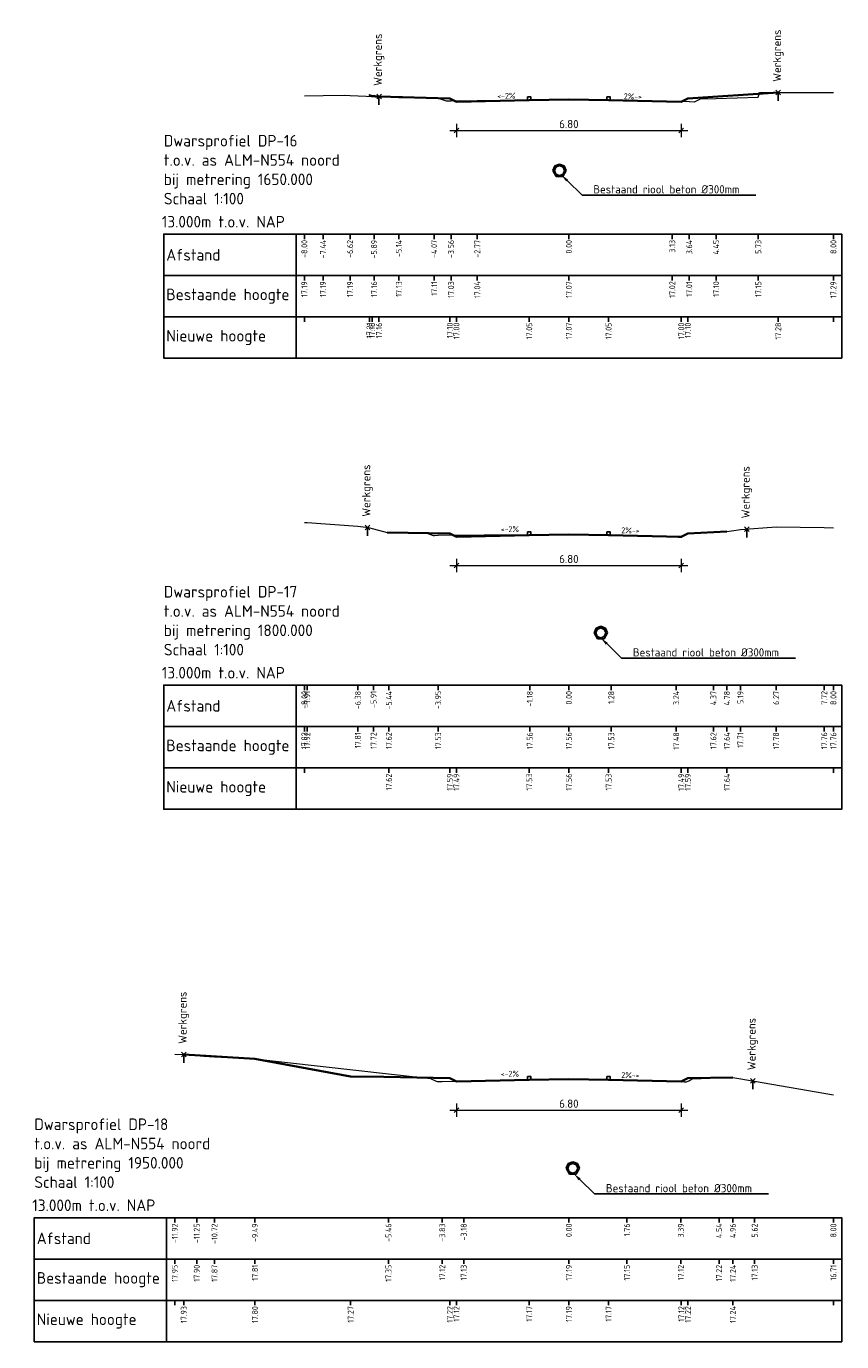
# Model space of a CAD drawing. Header units: metres. Extents: x 203119 to 207535, y 389329 to 393001.
# Tile 9 of 11: x 207451 to 207476, y 392197 to 392236. Entities that reach past the tile are written whole.
import ezdxf
from ezdxf import colors
from ezdxf.entities.mleader import LeaderData, LeaderLine
from ezdxf.math import Vec2, Vec3

# ---------------------------------------------------------------- set-up
doc = ezdxf.new("R2010")
doc.units = ezdxf.units.M
doc.layers.add('B-riool', color=253, linetype='Continuous')
for name, color, linetype, lineweight in [('B-WE-GW-MAAIVELD-GD', 93, 'Continuous', 18), ('N-WE-GW-MAAIVELD-GD', 90, 'Continuous', 35), ('N-WE-VW-MARKERING-SD', 7, 'Continuous', 25), ('X-XX-AL-DETAIL1-S', 7, 'Continuous', 18), ('X-XX-AL-DETAIL2-G', 7, 'Continuous', 25), ('X-XX-AL-M', 7, 'Continuous', 18), ('X-XX-AL-PROFIELBALK-G', 7, 'Continuous', 25), ('X-XX-AL-T18', 7, 'Continuous', 18), ('X-XX-AL-T25', 7, 'Continuous', 25), ('X-XX-AL-T35', 7, 'Continuous', 35)]:
    doc.layers.add(name, color=color, linetype=linetype, lineweight=lineweight)
doc.styles.add('NLCS-ISO', font='NLCS-ISO.ttf')
doc.styles.add('NLCS-ISO-M100-T18', font='NLCS-ISO.ttf', dxfattribs={"height": 0.18})
doc.styles.add('NLCS-ISO-M100-T25', font='NLCS-ISO.ttf', dxfattribs={"height": 0.25})
doc.dimstyles.new('NLCS-M100-T25-SCHRAP_L2_H2', dxfattribs={"dimscale": 0.1, "dimtxt": 2.5, "dimasz": 1.4, "dimexe": 2, "dimexo": 2, "dimgap": 0.7, "dimtad": 1, "dimzin": 0, "dimdsep": 46, "dimtxsty": 'NLCS-ISO-M100-T25', "dimblk": 'OBLIQUE', "dimcen": 0, "dimdle": 2, "dimclrd": 256, "dimclre": 256, "dimclrt": 256, "dimazin": 0, "dimtfac": 1, "dimtdec": 3, "dimtofl": 0, "dimtmove": 0, "dimatfit": 3, "dimldrblk": 'OBLIQUE', "dimfxl": 2, "dimfxlon": 1, "dimtfillclr": 256, "dimtolj": 1, "dimtzin": 0, "dimlwd": -1, "dimlwe": -1, "dimarcsym": 0})

# ---------------------------------------------------------------- blocks, each defined once
blk = doc.blocks.new('SVW-MARKERING_010-SO')
blk.add_lwpolyline([(-0.05, 0), (-0.05, 0.1), (0.05, 0.1), (0.05, 0)], close=True)
blk = doc.blocks.new('_Oblique')
at = {"color": 0, "linetype": 'ByBlock', "lineweight": -2}
blk.add_line((-0.5, -0.5), (0.5, 0.5), dxfattribs=at)
blk = doc.blocks.new('*D112')
at = {"layer": 'Defpoints', "color": 0, "transparency": 16777216}
for p in [(207464.059, 392234.158), (207470.859, 392234.158), (207470.859, 392233.288)]:
    blk.add_point(p, dxfattribs=at)
at = {"layer": 'X-XX-AL-M', "transparency": 16777216}
for p, q in [((207463.859, 392233.288), (207471.059, 392233.288)), ((207464.059, 392233.488), (207464.059, 392233.088)), ((207470.859, 392233.488), (207470.859, 392233.088))]:
    blk.add_line(p, q, dxfattribs=at)
at = {"layer": 'X-XX-AL-M', "transparency": 16777216, "xscale": 0.14, "yscale": 0.14, "zscale": 0.14, "rotation": 180}
blk.add_blockref('_Oblique', (207464.059, 392233.288), dxfattribs=at)
at = {"layer": 'X-XX-AL-M', "transparency": 16777216, "xscale": 0.14, "yscale": 0.14, "zscale": 0.14}
blk.add_blockref('_Oblique', (207470.859, 392233.288), dxfattribs=at)
at = {"layer": 'X-XX-AL-M', "transparency": 16777216, "insert": (207467.459, 392233.483), "char_height": 0.25, "attachment_point": 5, "style": 'NLCS-ISO-M100-T25'}
blk.add_mtext('\\A1;6.80', dxfattribs=at)
blk = doc.blocks.new('*D113')
at = {"layer": 'Defpoints', "color": 0, "transparency": 16777216}
for p in [(207464.059, 392221.007), (207470.859, 392221.007), (207470.859, 392220.137)]:
    blk.add_point(p, dxfattribs=at)
at = {"layer": 'X-XX-AL-M', "transparency": 16777216}
for p, q in [((207463.859, 392220.137), (207471.059, 392220.137)), ((207464.059, 392220.337), (207464.059, 392219.937)), ((207470.859, 392220.337), (207470.859, 392219.937))]:
    blk.add_line(p, q, dxfattribs=at)
at = {"layer": 'X-XX-AL-M', "transparency": 16777216, "xscale": 0.14, "yscale": 0.14, "zscale": 0.14, "rotation": 180}
blk.add_blockref('_Oblique', (207464.059, 392220.137), dxfattribs=at)
at = {"layer": 'X-XX-AL-M', "transparency": 16777216, "xscale": 0.14, "yscale": 0.14, "zscale": 0.14}
blk.add_blockref('_Oblique', (207470.859, 392220.137), dxfattribs=at)
at = {"layer": 'X-XX-AL-M', "transparency": 16777216, "insert": (207467.459, 392220.332), "char_height": 0.25, "attachment_point": 5, "style": 'NLCS-ISO-M100-T25'}
blk.add_mtext('\\A1;6.80', dxfattribs=at)
blk = doc.blocks.new('*D114')
at = {"layer": 'Defpoints', "color": 0, "transparency": 16777216}
for p in [(207464.059, 392204.536), (207470.859, 392204.536), (207470.859, 392203.667)]:
    blk.add_point(p, dxfattribs=at)
at = {"layer": 'X-XX-AL-M', "transparency": 16777216}
for p, q in [((207464.059, 392203.867), (207464.059, 392203.467)), ((207470.859, 392203.867), (207470.859, 392203.467)), ((207463.859, 392203.667), (207471.059, 392203.667))]:
    blk.add_line(p, q, dxfattribs=at)
at = {"layer": 'X-XX-AL-M', "transparency": 16777216, "xscale": 0.14, "yscale": 0.14, "zscale": 0.14, "rotation": 180}
blk.add_blockref('_Oblique', (207464.059, 392203.667), dxfattribs=at)
at = {"layer": 'X-XX-AL-M', "transparency": 16777216, "xscale": 0.14, "yscale": 0.14, "zscale": 0.14}
blk.add_blockref('_Oblique', (207470.859, 392203.667), dxfattribs=at)
at = {"layer": 'X-XX-AL-M', "transparency": 16777216, "insert": (207467.459, 392203.862), "char_height": 0.25, "attachment_point": 5, "style": 'NLCS-ISO-M100-T25'}
blk.add_mtext('\\A1;6.80', dxfattribs=at)

msp = doc.modelspace()

# ---------------------------------------------------------------- linework, layer by layer
at = {"layer": 'B-riool', "color": 253, "linetype": 'Continuous', "lineweight": -3}
for points in [[(207467.033, 392232.217), (207466.974, 392232.076)], [(207466.974, 392232.076), (207467.074, 392231.902)], [(207466.991, 392232.047), (207467.027, 392232.083)], [(207466.992, 392232.119), (207467.131, 392232.258)], [(207467.017, 392232.002), (207467.044, 392232.029)], [(207467.068, 392232.182), (207467.024, 392232.076)], [(207467.024, 392232.076), (207467.068, 392231.97)], [(207467.174, 392232.276), (207467.033, 392232.217)], [(207467.174, 392232.226), (207467.068, 392232.182)], [(207467.166, 392232.222), (207467.206, 392232.262)], [(207467.316, 392232.217), (207467.174, 392232.276)], [(207467.281, 392232.182), (207467.174, 392232.226)], [(207467.221, 392232.206), (207467.256, 392232.242)], [(207467.271, 392232.186), (207467.306, 392232.221)], [(207467.275, 392231.902), (207467.375, 392232.076)], [(207467.325, 392232.076), (207467.281, 392232.182)], [(207467.281, 392231.97), (207467.325, 392232.076)], [(207467.29, 392231.993), (207467.374, 392232.077)], [(207467.297, 392232.141), (207467.333, 392232.177)], [(207467.375, 392232.076), (207467.316, 392232.217)], [(207467.318, 392232.091), (207467.354, 392232.127)], [(207467.043, 392231.957), (207467.064, 392231.979)], [(207467.068, 392231.97), (207467.174, 392231.926)], [(207467.069, 392231.912), (207467.109, 392231.953)], [(207467.074, 392231.902), (207467.275, 392231.902)], [(207467.129, 392231.902), (207467.159, 392231.932)], [(207467.174, 392231.926), (207467.281, 392231.97)], [(207467.2, 392231.902), (207467.258, 392231.96)], [(207467.271, 392231.902), (207467.28, 392231.912)], [(207468.282, 392218.237), (207468.223, 392218.096)], [(207468.223, 392218.096), (207468.323, 392217.922)], [(207468.24, 392218.067), (207468.277, 392218.104)], [(207468.241, 392218.139), (207468.38, 392218.278)], [(207468.317, 392218.202), (207468.273, 392218.096)], [(207468.273, 392218.096), (207468.317, 392217.99)], [(207468.423, 392218.296), (207468.282, 392218.237)], [(207468.423, 392218.246), (207468.317, 392218.202)], [(207468.415, 392218.242), (207468.455, 392218.282)], [(207468.565, 392218.237), (207468.423, 392218.296)], [(207468.53, 392218.202), (207468.423, 392218.246)], [(207468.47, 392218.226), (207468.505, 392218.262)], [(207468.52, 392218.206), (207468.555, 392218.241)], [(207468.523, 392217.922), (207468.623, 392218.096)], [(207468.573, 392218.096), (207468.53, 392218.202)], [(207468.53, 392217.99), (207468.573, 392218.096)], [(207468.539, 392218.012), (207468.623, 392218.096)], [(207468.546, 392218.161), (207468.582, 392218.196)], [(207468.623, 392218.096), (207468.565, 392218.237)], [(207468.567, 392218.111), (207468.602, 392218.146)], [(207468.266, 392218.022), (207468.293, 392218.049)], [(207468.292, 392217.977), (207468.313, 392217.999)], [(207468.317, 392217.99), (207468.423, 392217.946)], [(207468.318, 392217.932), (207468.358, 392217.973)], [(207468.323, 392217.922), (207468.523, 392217.922)], [(207468.378, 392217.922), (207468.408, 392217.952)], [(207468.423, 392217.946), (207468.53, 392217.99)], [(207468.449, 392217.922), (207468.507, 392217.98)], [(207468.52, 392217.922), (207468.529, 392217.931)], [(207467.436, 392202.049), (207467.378, 392201.908)], [(207467.378, 392201.908), (207467.478, 392201.735)], [(207467.394, 392201.879), (207467.431, 392201.916)], [(207467.396, 392201.951), (207467.534, 392202.09)], [(207467.42, 392201.834), (207467.447, 392201.861)], [(207467.472, 392202.014), (207467.428, 392201.908)], [(207467.428, 392201.908), (207467.472, 392201.802)], [(207467.578, 392202.108), (207467.436, 392202.049)], [(207467.446, 392201.789), (207467.468, 392201.811)], [(207467.578, 392202.058), (207467.472, 392202.014)], [(207467.472, 392201.802), (207467.578, 392201.758)], [(207467.472, 392201.745), (207467.512, 392201.785)], [(207467.57, 392202.054), (207467.61, 392202.095)], [(207467.719, 392202.049), (207467.578, 392202.108)], [(207467.684, 392202.014), (207467.578, 392202.058)], [(207467.578, 392201.758), (207467.684, 392201.802)], [(207467.603, 392201.735), (207467.661, 392201.792)], [(207467.624, 392202.038), (207467.66, 392202.074)], [(207467.674, 392202.018), (207467.71, 392202.053)], [(207467.678, 392201.735), (207467.778, 392201.908)], [(207467.728, 392201.908), (207467.684, 392202.014)], [(207467.684, 392201.802), (207467.728, 392201.908)], [(207467.693, 392201.825), (207467.777, 392201.909)], [(207467.701, 392201.973), (207467.736, 392202.009)], [(207467.778, 392201.908), (207467.719, 392202.049)], [(207467.721, 392201.923), (207467.757, 392201.959)], [(207467.478, 392201.735), (207467.678, 392201.735)], [(207467.533, 392201.735), (207467.562, 392201.764)], [(207467.674, 392201.735), (207467.683, 392201.744)]]:
    msp.add_lwpolyline(points, dxfattribs=at)
at = {"layer": 'B-WE-GW-MAAIVELD-GD', "color": 93, "linetype": 'Continuous', "lineweight": 18}
for points in [[(207459.459, 392234.341), (207460.023, 392234.344), (207460.665, 392234.354), (207460.841, 392234.349), (207461.567, 392234.319), (207462.076, 392234.3), (207462.316, 392234.284), (207463.385, 392234.265), (207463.516, 392234.262), (207463.538, 392234.255), (207463.752, 392234.184), (207463.768, 392234.184), (207463.896, 392234.185), (207464.69, 392234.194), (207467.459, 392234.226), (207467.546, 392234.227), (207470.585, 392234.176), (207471.098, 392234.168), (207471.109, 392234.167), (207471.244, 392234.151), (207471.26, 392234.159), (207471.44, 392234.245), (207471.912, 392234.26), (207473.188, 392234.301), (207473.213, 392234.384), (207473.228, 392234.435), (207475.459, 392234.443)], [(207459.459, 392221.438), (207459.546, 392221.433), (207461.076, 392221.327), (207461.4, 392221.281), (207461.552, 392221.242), (207461.966, 392221.135), (207462.015, 392221.135), (207463.145, 392221.127), (207463.196, 392221.105), (207463.352, 392221.038), (207463.394, 392221.041), (207463.505, 392221.05), (207466.277, 392221.072), (207467.242, 392221.08), (207467.459, 392221.075), (207468.74, 392221.045), (207470.703, 392220.999), (207470.76, 392220.997), (207470.868, 392220.994), (207470.93, 392221.032), (207471.048, 392221.103), (207471.83, 392221.142), (207472.238, 392221.162), (207472.372, 392221.182), (207472.647, 392221.224), (207473.726, 392221.301), (207475.181, 392221.28), (207475.459, 392221.274)], [(207455.542, 392205.361), (207456.008, 392205.336), (207456.205, 392205.316), (207456.418, 392205.295), (207456.741, 392205.28), (207457.966, 392205.222), (207462.002, 392204.767), (207463.269, 392204.624), (207463.447, 392204.542), (207463.474, 392204.529), (207463.61, 392204.535), (207463.628, 392204.535), (207464.279, 392204.547), (207467.459, 392204.604), (207467.491, 392204.605), (207469.215, 392204.568), (207470.846, 392204.534), (207470.95, 392204.526), (207471.018, 392204.52), (207471.084, 392204.554), (207471.192, 392204.61), (207472, 392204.639), (207472.419, 392204.654), (207473.077, 392204.541), (207475.459, 392204.125)]]:
    msp.add_lwpolyline(points, dxfattribs=at)
at = {"layer": 'N-WE-GW-MAAIVELD-GD', "linetype": 'Continuous', "lineweight": 35}
for points in [[(207461.428, 392234.363), (207461.43, 392234.362), (207461.431, 392234.361), (207461.434, 392234.359), (207461.434, 392234.359), (207461.434, 392234.359), (207461.435, 392234.358), (207461.44, 392234.355), (207461.454, 392234.347), (207461.46, 392234.345), (207461.468, 392234.341), (207461.47, 392234.341), (207461.471, 392234.34), (207461.475, 392234.339), (207461.497, 392234.332), (207461.497, 392234.332), (207461.497, 392234.332), (207461.505, 392234.332), (207461.533, 392234.329), (207461.534, 392234.329), (207461.547, 392234.328), (207461.581, 392234.325), (207461.584, 392234.325), (207461.586, 392234.325), (207461.611, 392234.322), (207461.637, 392234.32), (207461.664, 392234.318), (207461.666, 392234.318), (207461.716, 392234.314), (207463.859, 392234.258), (207464.059, 392234.158), (207466.259, 392234.202), (207467.459, 392234.226), (207468.659, 392234.202), (207470.859, 392234.158), (207471.059, 392234.258), (207473.789, 392234.437)], [(207461.966, 392221.135), (207463.859, 392221.107), (207464.059, 392221.007), (207466.259, 392221.051), (207467.459, 392221.075), (207468.659, 392221.051), (207470.859, 392221.007), (207471.059, 392221.107), (207472.238, 392221.162)], [(207455.812, 392205.347), (207457.966, 392205.222), (207460.859, 392204.686), (207461.859, 392204.676), (207463.859, 392204.636), (207464.059, 392204.536), (207466.259, 392204.58), (207467.459, 392204.604), (207468.659, 392204.58), (207470.859, 392204.536), (207471.059, 392204.636), (207472.419, 392204.654)]]:
    msp.add_lwpolyline(points, dxfattribs=at)
at = {"layer": 'X-XX-AL-DETAIL1-S', "color": 7, "linetype": 'Continuous', "lineweight": 18}
for p, q in [((207473.718, 392234.366), (207473.859, 392234.508)), ((207473.718, 392234.508), (207473.859, 392234.366)), ((207461.646, 392234.243), (207461.787, 392234.384)), ((207461.646, 392234.384), (207461.787, 392234.243)), ((207461.295, 392221.215), (207461.436, 392221.356)), ((207461.295, 392221.356), (207461.436, 392221.215)), ((207472.767, 392221.167), (207472.909, 392221.308)), ((207472.767, 392221.308), (207472.909, 392221.167)), ((207455.741, 392205.276), (207455.882, 392205.417)), ((207455.741, 392205.417), (207455.882, 392205.276)), ((207472.948, 392204.48), (207473.09, 392204.622)), ((207472.948, 392204.622), (207473.09, 392204.48))]:
    msp.add_line(p, q, dxfattribs=at)
at = {"layer": 'X-XX-AL-DETAIL2-G', "color": 7, "linetype": 'Continuous', "lineweight": 25}
for p, q in [((207459.459, 392227.655), (207459.459, 392227.505)), ((207461.428, 392227.655), (207461.428, 392227.505)), ((207461.505, 392227.655), (207461.505, 392227.505)), ((207461.716, 392227.655), (207461.716, 392227.505)), ((207463.859, 392227.655), (207463.859, 392227.505)), ((207464.059, 392227.655), (207464.059, 392227.505)), ((207466.259, 392227.655), (207466.259, 392227.505)), ((207467.459, 392227.655), (207467.459, 392227.505)), ((207468.659, 392227.655), (207468.659, 392227.505)), ((207470.859, 392227.655), (207470.859, 392227.505)), ((207471.059, 392227.655), (207471.059, 392227.505)), ((207473.789, 392227.655), (207473.789, 392227.505)), ((207475.459, 392227.655), (207475.459, 392227.505)), ((207459.459, 392214.017), (207459.459, 392213.867)), ((207463.859, 392214.017), (207463.859, 392213.867)), ((207464.059, 392214.017), (207464.059, 392213.867)), ((207466.259, 392214.017), (207466.259, 392213.867)), ((207467.459, 392214.017), (207467.459, 392213.867)), ((207468.659, 392214.017), (207468.659, 392213.867)), ((207470.859, 392214.017), (207470.859, 392213.867)), ((207471.059, 392214.017), (207471.059, 392213.867)), ((207472.238, 392214.017), (207472.238, 392213.867)), ((207475.459, 392214.017), (207475.459, 392213.867)), ((207455.542, 392197.915), (207455.542, 392197.765)), ((207455.812, 392197.915), (207455.812, 392197.765)), ((207457.966, 392197.915), (207457.966, 392197.765)), ((207460.859, 392197.915), (207460.859, 392197.765)), ((207463.859, 392197.915), (207463.859, 392197.765)), ((207464.059, 392197.915), (207464.059, 392197.765)), ((207466.259, 392197.915), (207466.259, 392197.765)), ((207467.459, 392197.915), (207467.459, 392197.765)), ((207468.659, 392197.915), (207468.659, 392197.765)), ((207470.859, 392197.915), (207470.859, 392197.765)), ((207471.059, 392197.915), (207471.059, 392197.765)), ((207472.419, 392197.915), (207472.419, 392197.765)), ((207475.459, 392197.915), (207475.459, 392197.765))]:
    msp.add_line(p, q, dxfattribs=at)
for points in [[(207459.209, 392226.405), (207459.209, 392227.655), (207455.209, 392227.655), (207455.209, 392226.405)], [(207459.209, 392226.405), (207475.709, 392226.405), (207475.709, 392227.655), (207459.209, 392227.655)], [(207459.209, 392212.767), (207459.209, 392214.017), (207455.209, 392214.017), (207455.209, 392212.767)], [(207459.209, 392212.767), (207475.709, 392212.767), (207475.709, 392214.017), (207459.209, 392214.017)], [(207455.292, 392196.665), (207455.292, 392197.915), (207451.292, 392197.915), (207451.292, 392196.665)], [(207455.292, 392196.665), (207475.709, 392196.665), (207475.709, 392197.915), (207455.292, 392197.915)]]:
    msp.add_3dface(points, dxfattribs=at)
at = {"layer": 'X-XX-AL-PROFIELBALK-G', "color": 7, "linetype": 'Continuous', "lineweight": 25}
for p, q in [((207459.459, 392230.155), (207459.459, 392230.005)), ((207460.023, 392230.155), (207460.023, 392230.005)), ((207460.841, 392230.155), (207460.841, 392230.005)), ((207461.567, 392230.155), (207461.567, 392230.005)), ((207462.316, 392230.155), (207462.316, 392230.005)), ((207463.385, 392230.155), (207463.385, 392230.005)), ((207463.896, 392230.155), (207463.896, 392230.005)), ((207464.69, 392230.155), (207464.69, 392230.005)), ((207467.459, 392230.155), (207467.459, 392230.005)), ((207470.585, 392230.155), (207470.585, 392230.005)), ((207471.098, 392230.155), (207471.098, 392230.005)), ((207471.912, 392230.155), (207471.912, 392230.005)), ((207473.188, 392230.155), (207473.188, 392230.005)), ((207475.459, 392230.155), (207475.459, 392230.005)), ((207459.459, 392228.905), (207459.459, 392228.755)), ((207460.023, 392228.905), (207460.023, 392228.755)), ((207460.841, 392228.905), (207460.841, 392228.755)), ((207461.567, 392228.905), (207461.567, 392228.755)), ((207462.316, 392228.905), (207462.316, 392228.755)), ((207463.385, 392228.905), (207463.385, 392228.755)), ((207463.896, 392228.905), (207463.896, 392228.755)), ((207464.69, 392228.905), (207464.69, 392228.755)), ((207467.459, 392228.905), (207467.459, 392228.755)), ((207470.585, 392228.905), (207470.585, 392228.755)), ((207471.098, 392228.905), (207471.098, 392228.755)), ((207471.912, 392228.905), (207471.912, 392228.755)), ((207473.188, 392228.905), (207473.188, 392228.755)), ((207475.459, 392228.905), (207475.459, 392228.755)), ((207459.459, 392216.517), (207459.459, 392216.367)), ((207459.546, 392216.517), (207459.546, 392216.367)), ((207461.076, 392216.517), (207461.076, 392216.367)), ((207461.552, 392216.517), (207461.552, 392216.367)), ((207462.015, 392216.517), (207462.015, 392216.367)), ((207463.505, 392216.517), (207463.505, 392216.367)), ((207466.277, 392216.517), (207466.277, 392216.367)), ((207467.459, 392216.517), (207467.459, 392216.367)), ((207468.74, 392216.517), (207468.74, 392216.367)), ((207470.703, 392216.517), (207470.703, 392216.367)), ((207471.83, 392216.517), (207471.83, 392216.367)), ((207472.238, 392216.517), (207472.238, 392216.367)), ((207472.647, 392216.517), (207472.647, 392216.367)), ((207473.726, 392216.517), (207473.726, 392216.367)), ((207475.181, 392216.517), (207475.181, 392216.367)), ((207475.459, 392216.517), (207475.459, 392216.367)), ((207459.459, 392215.267), (207459.459, 392215.117)), ((207459.546, 392215.267), (207459.546, 392215.117)), ((207461.076, 392215.267), (207461.076, 392215.117)), ((207461.552, 392215.267), (207461.552, 392215.117)), ((207462.015, 392215.267), (207462.015, 392215.117)), ((207463.505, 392215.267), (207463.505, 392215.117)), ((207466.277, 392215.267), (207466.277, 392215.117)), ((207467.459, 392215.267), (207467.459, 392215.117)), ((207468.74, 392215.267), (207468.74, 392215.117)), ((207470.703, 392215.267), (207470.703, 392215.117)), ((207471.83, 392215.267), (207471.83, 392215.117)), ((207472.238, 392215.267), (207472.238, 392215.117)), ((207472.647, 392215.267), (207472.647, 392215.117)), ((207473.726, 392215.267), (207473.726, 392215.117)), ((207475.181, 392215.267), (207475.181, 392215.117)), ((207475.459, 392215.267), (207475.459, 392215.117)), ((207462.015, 392214.017), (207462.015, 392213.867)), ((207455.542, 392200.415), (207455.542, 392200.265)), ((207456.205, 392200.415), (207456.205, 392200.265)), ((207456.741, 392200.415), (207456.741, 392200.265)), ((207457.966, 392200.415), (207457.966, 392200.265)), ((207462.002, 392200.415), (207462.002, 392200.265)), ((207463.628, 392200.415), (207463.628, 392200.265)), ((207464.279, 392200.415), (207464.279, 392200.265)), ((207467.459, 392200.415), (207467.459, 392200.265)), ((207469.215, 392200.415), (207469.215, 392200.265)), ((207470.846, 392200.415), (207470.846, 392200.265)), ((207472, 392200.415), (207472, 392200.265)), ((207472.419, 392200.415), (207472.419, 392200.265)), ((207473.077, 392200.415), (207473.077, 392200.265)), ((207475.459, 392200.415), (207475.459, 392200.265)), ((207455.542, 392199.165), (207455.542, 392199.015)), ((207456.205, 392199.165), (207456.205, 392199.015)), ((207456.741, 392199.165), (207456.741, 392199.015)), ((207457.966, 392199.165), (207457.966, 392199.015)), ((207462.002, 392199.165), (207462.002, 392199.015)), ((207463.628, 392199.165), (207463.628, 392199.015)), ((207464.279, 392199.165), (207464.279, 392199.015)), ((207467.459, 392199.165), (207467.459, 392199.015)), ((207469.215, 392199.165), (207469.215, 392199.015)), ((207470.846, 392199.165), (207470.846, 392199.015)), ((207472, 392199.165), (207472, 392199.015)), ((207472.419, 392199.165), (207472.419, 392199.015)), ((207473.077, 392199.165), (207473.077, 392199.015)), ((207475.459, 392199.165), (207475.459, 392199.015))]:
    msp.add_line(p, q, dxfattribs=at)
for points in [[(207459.209, 392228.905), (207459.209, 392230.155), (207455.209, 392230.155), (207455.209, 392228.905)], [(207459.209, 392228.905), (207475.709, 392228.905), (207475.709, 392230.155), (207459.209, 392230.155)], [(207459.209, 392227.655), (207459.209, 392228.905), (207455.209, 392228.905), (207455.209, 392227.655)], [(207459.209, 392227.655), (207475.709, 392227.655), (207475.709, 392228.905), (207459.209, 392228.905)], [(207459.209, 392215.267), (207459.209, 392216.517), (207455.209, 392216.517), (207455.209, 392215.267)], [(207459.209, 392215.267), (207475.709, 392215.267), (207475.709, 392216.517), (207459.209, 392216.517)], [(207459.209, 392214.017), (207459.209, 392215.267), (207455.209, 392215.267), (207455.209, 392214.017)], [(207459.209, 392214.017), (207475.709, 392214.017), (207475.709, 392215.267), (207459.209, 392215.267)], [(207455.292, 392199.165), (207455.292, 392200.415), (207451.292, 392200.415), (207451.292, 392199.165)], [(207455.292, 392199.165), (207475.709, 392199.165), (207475.709, 392200.415), (207455.292, 392200.415)], [(207455.292, 392197.915), (207455.292, 392199.165), (207451.292, 392199.165), (207451.292, 392197.915)], [(207455.292, 392197.915), (207475.709, 392197.915), (207475.709, 392199.165), (207455.292, 392199.165)]]:
    msp.add_3dface(points, dxfattribs=at)
at = {"layer": 'X-XX-AL-T25', "color": 7, "linetype": 'Continuous', "lineweight": 25}
for p, q in [((207473.789, 392234.437), (207473.789, 392234.187)), ((207461.716, 392234.314), (207461.716, 392234.064)), ((207461.366, 392221.286), (207461.366, 392221.036)), ((207472.838, 392221.237), (207472.838, 392220.987)), ((207455.812, 392205.347), (207455.812, 392205.097)), ((207473.019, 392204.551), (207473.019, 392204.301)), ((207473.019, 392204.551), (207473.019, 392204.301))]:
    msp.add_line(p, q, dxfattribs=at)

# ---------------------------------------------------------------- block references
at = {"layer": 'N-WE-VW-MARKERING-SD', "color": 7, "linetype": 'Continuous', "lineweight": 25}
for p in [(207466.259, 392234.202), (207468.659, 392234.202), (207466.259, 392221.051), (207468.659, 392221.051), (207466.259, 392204.58), (207468.659, 392204.58)]:
    msp.add_blockref('SVW-MARKERING_010-SO', p, dxfattribs=at)

# ---------------------------------------------------------------- texts
at = {"layer": 'X-XX-AL-T18', "char_height": 0.18, "style": 'NLCS-ISO-M100-T18'}
for s, insert, attachment_point, rotation in [('<-2%', (207465.841, 392234.432), 3, 1.1458), ('2%->', (207469.121, 392234.414), 1, 358.8542), ('<-2%', (207465.947, 392221.331), 3, 1.1458), ('2%->', (207469.047, 392221.289), 1, 358.8542), ('<-2%', (207465.947, 392204.861), 3, 1.1458), ('2%->', (207469.047, 392204.819), 1, 358.8542)]:
    msp.add_mtext_dynamic_manual_height_columns(s, width=3.23308, gutter_width=0.9, heights=[0], dxfattribs=dict(at, insert=insert, attachment_point=attachment_point, rotation=rotation))
at = {"layer": 'X-XX-AL-T25', "color": 7, "linetype": 'Continuous', "lineweight": 25, "rotation": 90, "style": 'NLCS-ISO'}
for s, insert, char_height, attachment_point in [('{\\fNLCS-ISO|b0|i0|c0|p2;Werkgrens}', (207473.789, 392234.762), 0.25, 4), ('{\\fNLCS-ISO|b0|i0|c0|p2;Werkgrens}', (207461.716, 392234.639), 0.25, 4), ('{\\fNLCS-ISO|b0|i0|c0|p2;-8.00}', (207459.459, 392229.98), 0.18, 6), ('{\\fNLCS-ISO|b0|i0|c0|p2;-7.44}', (207460.023, 392229.98), 0.18, 6), ('{\\fNLCS-ISO|b0|i0|c0|p2;-6.62}', (207460.841, 392229.98), 0.18, 6), ('{\\fNLCS-ISO|b0|i0|c0|p2;-5.89}', (207461.567, 392229.98), 0.18, 6), ('{\\fNLCS-ISO|b0|i0|c0|p2;-5.14}', (207462.316, 392229.98), 0.18, 6), ('{\\fNLCS-ISO|b0|i0|c0|p2;-4.07}', (207463.385, 392229.98), 0.18, 6), ('{\\fNLCS-ISO|b0|i0|c0|p2;-3.56}', (207463.896, 392229.98), 0.18, 6), ('{\\fNLCS-ISO|b0|i0|c0|p2;-2.77}', (207464.69, 392229.98), 0.18, 6), ('{\\fNLCS-ISO|b0|i0|c0|p2;0.00}', (207467.459, 392229.98), 0.18, 6), ('{\\fNLCS-ISO|b0|i0|c0|p2;3.13}', (207470.585, 392229.98), 0.18, 6), ('{\\fNLCS-ISO|b0|i0|c0|p2;3.64}', (207471.098, 392229.98), 0.18, 6), ('{\\fNLCS-ISO|b0|i0|c0|p2;4.45}', (207471.912, 392229.98), 0.18, 6), ('{\\fNLCS-ISO|b0|i0|c0|p2;5.73}', (207473.188, 392229.98), 0.18, 6), ('{\\fNLCS-ISO|b0|i0|c0|p2;8.00}', (207475.459, 392229.98), 0.18, 6), ('{\\fNLCS-ISO|b0|i0|c0|p2;17.19}', (207459.459, 392228.73), 0.18, 6), ('{\\fNLCS-ISO|b0|i0|c0|p2;17.19}', (207460.023, 392228.73), 0.18, 6), ('{\\fNLCS-ISO|b0|i0|c0|p2;17.19}', (207460.841, 392228.73), 0.18, 6), ('{\\fNLCS-ISO|b0|i0|c0|p2;17.16}', (207461.567, 392228.73), 0.18, 6), ('{\\fNLCS-ISO|b0|i0|c0|p2;17.13}', (207462.316, 392228.73), 0.18, 6), ('{\\fNLCS-ISO|b0|i0|c0|p2;17.11}', (207463.385, 392228.73), 0.18, 6), ('{\\fNLCS-ISO|b0|i0|c0|p2;17.03}', (207463.896, 392228.73), 0.18, 6), ('{\\fNLCS-ISO|b0|i0|c0|p2;17.04}', (207464.69, 392228.73), 0.18, 6), ('{\\fNLCS-ISO|b0|i0|c0|p2;17.07}', (207467.459, 392228.73), 0.18, 6), ('{\\fNLCS-ISO|b0|i0|c0|p2;17.02}', (207470.585, 392228.73), 0.18, 6), ('{\\fNLCS-ISO|b0|i0|c0|p2;17.01}', (207471.098, 392228.73), 0.18, 6), ('{\\fNLCS-ISO|b0|i0|c0|p2;17.10}', (207471.912, 392228.73), 0.18, 6), ('{\\fNLCS-ISO|b0|i0|c0|p2;17.15}', (207473.188, 392228.73), 0.18, 6), ('{\\fNLCS-ISO|b0|i0|c0|p2;17.29}', (207475.459, 392228.73), 0.18, 6), ('{\\fNLCS-ISO|b0|i0|c0|p2;}', (207459.459, 392227.48), 0.18, 6), ('{\\fNLCS-ISO|b0|i0|c0|p2;17.21}', (207461.428, 392227.48), 0.18, 6), ('{\\fNLCS-ISO|b0|i0|c0|p2;17.18}', (207461.505, 392227.48), 0.18, 6), ('{\\fNLCS-ISO|b0|i0|c0|p2;17.16}', (207461.716, 392227.48), 0.18, 6), ('{\\fNLCS-ISO|b0|i0|c0|p2;17.10}', (207463.859, 392227.48), 0.18, 6), ('{\\fNLCS-ISO|b0|i0|c0|p2;17.00}', (207464.059, 392227.48), 0.18, 6), ('{\\fNLCS-ISO|b0|i0|c0|p2;17.05}', (207466.259, 392227.48), 0.18, 6), ('{\\fNLCS-ISO|b0|i0|c0|p2;17.07}', (207467.459, 392227.48), 0.18, 6), ('{\\fNLCS-ISO|b0|i0|c0|p2;17.05}', (207468.659, 392227.48), 0.18, 6), ('{\\fNLCS-ISO|b0|i0|c0|p2;17.00}', (207470.859, 392227.48), 0.18, 6), ('{\\fNLCS-ISO|b0|i0|c0|p2;17.10}', (207471.059, 392227.48), 0.18, 6), ('{\\fNLCS-ISO|b0|i0|c0|p2;17.28}', (207473.789, 392227.48), 0.18, 6), ('{\\fNLCS-ISO|b0|i0|c0|p2;}', (207475.459, 392227.48), 0.18, 6), ('{\\fNLCS-ISO|b0|i0|c0|p2;Werkgrens}', (207461.366, 392221.611), 0.25, 4), ('{\\fNLCS-ISO|b0|i0|c0|p2;Werkgrens}', (207472.838, 392221.562), 0.25, 4), ('{\\fNLCS-ISO|b0|i0|c0|p2;-8.00}', (207459.459, 392216.342), 0.18, 6), ('{\\fNLCS-ISO|b0|i0|c0|p2;-7.91}', (207459.546, 392216.342), 0.18, 6), ('{\\fNLCS-ISO|b0|i0|c0|p2;-6.38}', (207461.076, 392216.342), 0.18, 6), ('{\\fNLCS-ISO|b0|i0|c0|p2;-5.91}', (207461.552, 392216.342), 0.18, 6), ('{\\fNLCS-ISO|b0|i0|c0|p2;-5.44}', (207462.015, 392216.342), 0.18, 6), ('{\\fNLCS-ISO|b0|i0|c0|p2;-3.95}', (207463.505, 392216.342), 0.18, 6), ('{\\fNLCS-ISO|b0|i0|c0|p2;-1.18}', (207466.277, 392216.342), 0.18, 6), ('{\\fNLCS-ISO|b0|i0|c0|p2;0.00}', (207467.459, 392216.342), 0.18, 6), ('{\\fNLCS-ISO|b0|i0|c0|p2;1.28}', (207468.74, 392216.342), 0.18, 6), ('{\\fNLCS-ISO|b0|i0|c0|p2;3.24}', (207470.703, 392216.342), 0.18, 6), ('{\\fNLCS-ISO|b0|i0|c0|p2;4.37}', (207471.83, 392216.342), 0.18, 6), ('{\\fNLCS-ISO|b0|i0|c0|p2;4.78}', (207472.238, 392216.342), 0.18, 6), ('{\\fNLCS-ISO|b0|i0|c0|p2;5.19}', (207472.647, 392216.342), 0.18, 6), ('{\\fNLCS-ISO|b0|i0|c0|p2;6.27}', (207473.726, 392216.342), 0.18, 6), ('{\\fNLCS-ISO|b0|i0|c0|p2;7.72}', (207475.181, 392216.342), 0.18, 6), ('{\\fNLCS-ISO|b0|i0|c0|p2;8.00}', (207475.459, 392216.342), 0.18, 6), ('{\\fNLCS-ISO|b0|i0|c0|p2;17.92}', (207459.459, 392215.092), 0.18, 6), ('{\\fNLCS-ISO|b0|i0|c0|p2;17.92}', (207459.546, 392215.092), 0.18, 6), ('{\\fNLCS-ISO|b0|i0|c0|p2;17.81}', (207461.076, 392215.092), 0.18, 6), ('{\\fNLCS-ISO|b0|i0|c0|p2;17.72}', (207461.552, 392215.092), 0.18, 6), ('{\\fNLCS-ISO|b0|i0|c0|p2;17.62}', (207462.015, 392215.092), 0.18, 6), ('{\\fNLCS-ISO|b0|i0|c0|p2;17.53}', (207463.505, 392215.092), 0.18, 6), ('{\\fNLCS-ISO|b0|i0|c0|p2;17.56}', (207466.277, 392215.092), 0.18, 6), ('{\\fNLCS-ISO|b0|i0|c0|p2;17.56}', (207467.459, 392215.092), 0.18, 6), ('{\\fNLCS-ISO|b0|i0|c0|p2;17.53}', (207468.74, 392215.092), 0.18, 6), ('{\\fNLCS-ISO|b0|i0|c0|p2;17.48}', (207470.703, 392215.092), 0.18, 6), ('{\\fNLCS-ISO|b0|i0|c0|p2;17.62}', (207471.83, 392215.092), 0.18, 6), ('{\\fNLCS-ISO|b0|i0|c0|p2;17.64}', (207472.238, 392215.092), 0.18, 6), ('{\\fNLCS-ISO|b0|i0|c0|p2;17.71}', (207472.647, 392215.092), 0.18, 6), ('{\\fNLCS-ISO|b0|i0|c0|p2;17.78}', (207473.726, 392215.092), 0.18, 6), ('{\\fNLCS-ISO|b0|i0|c0|p2;17.76}', (207475.181, 392215.092), 0.18, 6), ('{\\fNLCS-ISO|b0|i0|c0|p2;17.76}', (207475.459, 392215.092), 0.18, 6), ('{\\fNLCS-ISO|b0|i0|c0|p2;}', (207459.459, 392213.842), 0.18, 6), ('{\\fNLCS-ISO|b0|i0|c0|p2;17.62}', (207462.015, 392213.842), 0.18, 6), ('{\\fNLCS-ISO|b0|i0|c0|p2;17.59}', (207463.859, 392213.842), 0.18, 6), ('{\\fNLCS-ISO|b0|i0|c0|p2;17.49}', (207464.059, 392213.842), 0.18, 6), ('{\\fNLCS-ISO|b0|i0|c0|p2;17.53}', (207466.259, 392213.842), 0.18, 6), ('{\\fNLCS-ISO|b0|i0|c0|p2;17.56}', (207467.459, 392213.842), 0.18, 6), ('{\\fNLCS-ISO|b0|i0|c0|p2;17.53}', (207468.659, 392213.842), 0.18, 6), ('{\\fNLCS-ISO|b0|i0|c0|p2;17.49}', (207470.859, 392213.842), 0.18, 6), ('{\\fNLCS-ISO|b0|i0|c0|p2;17.59}', (207471.059, 392213.842), 0.18, 6), ('17.64', (207472.238, 392213.842), 0.18, 6), ('{\\fNLCS-ISO|b0|i0|c0|p2;}', (207475.459, 392213.842), 0.18, 6), ('{\\fNLCS-ISO|b0|i0|c0|p2;Werkgrens}', (207455.812, 392205.672), 0.25, 4), ('{\\fNLCS-ISO|b0|i0|c0|p2;Werkgrens}', (207473.019, 392204.876), 0.25, 4), ('{\\fNLCS-ISO|b0|i0|c0|p2;Werkgrens}', (207473.019, 392204.876), 0.25, 4), ('{\\fNLCS-ISO|b0|i0|c0|p2;-11.92}', (207455.542, 392200.24), 0.18, 6), ('{\\fNLCS-ISO|b0|i0|c0|p2;-11.25}', (207456.205, 392200.24), 0.18, 6), ('{\\fNLCS-ISO|b0|i0|c0|p2;-10.72}', (207456.741, 392200.24), 0.18, 6), ('{\\fNLCS-ISO|b0|i0|c0|p2;-9.49}', (207457.966, 392200.24), 0.18, 6), ('{\\fNLCS-ISO|b0|i0|c0|p2;-5.46}', (207462.002, 392200.24), 0.18, 6), ('{\\fNLCS-ISO|b0|i0|c0|p2;-3.83}', (207463.628, 392200.24), 0.18, 6), ('{\\fNLCS-ISO|b0|i0|c0|p2;-3.18}', (207464.279, 392200.24), 0.18, 6), ('{\\fNLCS-ISO|b0|i0|c0|p2;0.00}', (207467.459, 392200.24), 0.18, 6), ('{\\fNLCS-ISO|b0|i0|c0|p2;1.76}', (207469.215, 392200.24), 0.18, 6), ('{\\fNLCS-ISO|b0|i0|c0|p2;3.39}', (207470.846, 392200.24), 0.18, 6), ('{\\fNLCS-ISO|b0|i0|c0|p2;4.54}', (207472, 392200.24), 0.18, 6), ('{\\fNLCS-ISO|b0|i0|c0|p2;4.96}', (207472.419, 392200.24), 0.18, 6), ('{\\fNLCS-ISO|b0|i0|c0|p2;5.62}', (207473.077, 392200.24), 0.18, 6), ('{\\fNLCS-ISO|b0|i0|c0|p2;8.00}', (207475.459, 392200.24), 0.18, 6), ('{\\fNLCS-ISO|b0|i0|c0|p2;17.95}', (207455.542, 392198.99), 0.18, 6), ('{\\fNLCS-ISO|b0|i0|c0|p2;17.90}', (207456.205, 392198.99), 0.18, 6), ('{\\fNLCS-ISO|b0|i0|c0|p2;17.87}', (207456.741, 392198.99), 0.18, 6), ('{\\fNLCS-ISO|b0|i0|c0|p2;17.81}', (207457.966, 392198.99), 0.18, 6), ('{\\fNLCS-ISO|b0|i0|c0|p2;17.35}', (207462.002, 392198.99), 0.18, 6), ('{\\fNLCS-ISO|b0|i0|c0|p2;17.12}', (207463.628, 392198.99), 0.18, 6), ('{\\fNLCS-ISO|b0|i0|c0|p2;17.13}', (207464.279, 392198.99), 0.18, 6), ('{\\fNLCS-ISO|b0|i0|c0|p2;17.19}', (207467.459, 392198.99), 0.18, 6), ('{\\fNLCS-ISO|b0|i0|c0|p2;17.15}', (207469.215, 392198.99), 0.18, 6), ('{\\fNLCS-ISO|b0|i0|c0|p2;17.12}', (207470.846, 392198.99), 0.18, 6), ('{\\fNLCS-ISO|b0|i0|c0|p2;17.22}', (207472, 392198.99), 0.18, 6), ('{\\fNLCS-ISO|b0|i0|c0|p2;17.24}', (207472.419, 392198.99), 0.18, 6), ('{\\fNLCS-ISO|b0|i0|c0|p2;17.13}', (207473.077, 392198.99), 0.18, 6), ('{\\fNLCS-ISO|b0|i0|c0|p2;16.71}', (207475.459, 392198.99), 0.18, 6), ('{\\fNLCS-ISO|b0|i0|c0|p2;}', (207455.542, 392197.74), 0.18, 6), ('{\\fNLCS-ISO|b0|i0|c0|p2;17.93}', (207455.812, 392197.74), 0.18, 6), ('17.80', (207457.966, 392197.74), 0.18, 6), ('17.27', (207460.859, 392197.74), 0.18, 6), ('{\\fNLCS-ISO|b0|i0|c0|p2;17.22}', (207463.859, 392197.74), 0.18, 6), ('{\\fNLCS-ISO|b0|i0|c0|p2;17.12}', (207464.059, 392197.74), 0.18, 6), ('{\\fNLCS-ISO|b0|i0|c0|p2;17.17}', (207466.259, 392197.74), 0.18, 6), ('{\\fNLCS-ISO|b0|i0|c0|p2;17.19}', (207467.459, 392197.74), 0.18, 6), ('{\\fNLCS-ISO|b0|i0|c0|p2;17.17}', (207468.659, 392197.74), 0.18, 6), ('{\\fNLCS-ISO|b0|i0|c0|p2;17.12}', (207470.859, 392197.74), 0.18, 6), ('{\\fNLCS-ISO|b0|i0|c0|p2;17.22}', (207471.059, 392197.74), 0.18, 6), ('17.24', (207472.419, 392197.74), 0.18, 6), ('{\\fNLCS-ISO|b0|i0|c0|p2;}', (207475.459, 392197.74), 0.18, 6)]:
    msp.add_mtext(s, dxfattribs=dict(at, insert=insert, char_height=char_height, attachment_point=attachment_point))
at = {"layer": 'X-XX-AL-T25', "color": 7, "linetype": 'Continuous', "lineweight": 25, "char_height": 0.35, "attachment_point": 4, "style": 'NLCS-ISO'}
for s, insert in [('{\\C256;Afstand}', (207455.284, 392229.53)), ('{\\fNLCS-ISO|b0|i0|c0|p2;\\C256;Bestaande hoogte}', (207455.284, 392228.28)), ('{\\fNLCS-ISO|b0|i0|c0|p2;\\C256;Nieuwe hoogte}', (207455.284, 392227.03)), ('{\\C256;Afstand}', (207455.284, 392215.892)), ('{\\fNLCS-ISO|b0|i0|c0|p2;\\C256;Bestaande hoogte}', (207455.284, 392214.642)), ('{\\fNLCS-ISO|b0|i0|c0|p2;\\C256;Nieuwe hoogte}', (207455.284, 392213.392)), ('{\\C256;Afstand}', (207451.367, 392199.79)), ('{\\fNLCS-ISO|b0|i0|c0|p2;\\C256;Bestaande hoogte}', (207451.367, 392198.54)), ('{\\fNLCS-ISO|b0|i0|c0|p2;\\C256;Nieuwe hoogte}', (207451.367, 392197.29))]:
    msp.add_mtext(s, dxfattribs=dict(at, insert=insert))
at = {"layer": 'X-XX-AL-T35', "color": 7, "linetype": 'Continuous', "lineweight": 35, "char_height": 0.35, "style": 'NLCS-ISO'}
for s, insert, attachment_point in [('{\\C256;Dwarsprofiel DP-16\\Pt.o.v. as ALM-N554 noord\\Pbij metrering 1650.000\\PSchaal 1:100}', (207455.209, 392233.155), 1), ('{\\C256;13.000m t.o.v. NAP}', (207457.009, 392230.355), 8), ('{\\C256;Dwarsprofiel DP-17\\Pt.o.v. as ALM-N554 noord\\Pbij metrering 1800.000\\PSchaal 1:100}', (207455.209, 392219.517), 1), ('{\\C256;13.000m t.o.v. NAP}', (207457.009, 392216.717), 8), ('{\\C256;Dwarsprofiel DP-18\\Pt.o.v. as ALM-N554 noord\\Pbij metrering 1950.000\\PSchaal 1:100}', (207451.292, 392203.415), 1), ('{\\C256;13.000m t.o.v. NAP}', (207453.092, 392200.615), 8)]:
    msp.add_mtext(s, dxfattribs=dict(at, insert=insert, attachment_point=attachment_point))

# ---------------------------------------------------------------- dimensions: what is measured, and where the dimension line sits
at = {"layer": 'X-XX-AL-M'}
for base, p1, p2, picture, middle in [((207470.859, 392233.288), (207464.059, 392234.158), (207470.859, 392234.158), '*D112', (207467.459, 392233.483)), ((207470.859, 392220.137), (207464.059, 392221.007), (207470.859, 392221.007), '*D113', (207467.459, 392220.332)), ((207470.859, 392203.667), (207464.059, 392204.536), (207470.859, 392204.536), '*D114', (207467.459, 392203.862))]:
    dim = msp.add_linear_dim(base=base, p1=p1, p2=p2, dimstyle='NLCS-M100-T25-SCHRAP_L2_H2', dxfattribs=at)
    dim.commit()
    dim.dimension.update_dxf_attribs({"geometry": picture, "text_midpoint": middle})

# ---------------------------------------------------------------- leaders
at = {"layer": 'X-XX-AL-T25', "color": 253}
ml = msp.add_multileader_mtext('Standard', dxfattribs=at)
ml.set_content('Bestaand riool beton{\\C7; }%%C300mm', color=253, style='NLCS-ISO-M100-T25')
ml.set_leader_properties(color=256, linetype='ByLayer', lineweight=-1)
ml.build(insert=Vec2(0, 0))
ml.multileader.update_dxf_attribs({"text_left_attachment_type": 5, "text_right_attachment_type": 5, "dogleg_length": 0.25, "arrow_head_size": 0.25})
ctx = ml.context
ctx.base_point, ctx.char_height, ctx.arrow_head_size, ctx.landing_gap_size, ctx.plane_origin = Vec3(207468.108, 392231.336), 0.25, 0.25, 0.09, Vec3(207464.272, 392230.561)
ctx.left_attachment, ctx.right_attachment = 5, 5
notes = []
notes.append((ctx, [(0, (1, 1, 0), (207467.858, 392231.336), (1, 0), 0.25, [(0, [(207467.228, 392231.948)], 0, [])])]))
ctx.mtext.insert, ctx.mtext.flow_direction = Vec3(207468.198, 392231.636), 5
ml = msp.add_multileader_mtext('Standard', dxfattribs=at)
ml.set_content('Bestaand riool beton{\\C7; }%%C300mm', color=253, style='NLCS-ISO-M100-T25')
ml.set_leader_properties(color=256, linetype='ByLayer', lineweight=-1)
ml.build(insert=Vec2(0, 0))
ml.multileader.update_dxf_attribs({"text_left_attachment_type": 5, "text_right_attachment_type": 5, "dogleg_length": 0.25, "arrow_head_size": 0.25})
ctx = ml.context
ctx.base_point, ctx.char_height, ctx.arrow_head_size, ctx.landing_gap_size, ctx.plane_origin = Vec3(207469.304, 392217.334), 0.25, 0.25, 0.09, Vec3(207465.468, 392216.558)
ctx.left_attachment, ctx.right_attachment = 5, 5
notes.append((ctx, [(0, (1, 1, 0), (207469.054, 392217.334), (1, 0), 0.25, [(0, [(207468.423, 392217.946)], 0, [])])]))
ctx.mtext.insert, ctx.mtext.flow_direction = Vec3(207469.394, 392217.634), 5
ml = msp.add_multileader_mtext('Standard', dxfattribs=at)
ml.set_content('Bestaand riool beton{\\C7; }%%C300mm', color=253, style='NLCS-ISO-M100-T25')
ml.set_leader_properties(color=256, linetype='ByLayer', lineweight=-1)
ml.build(insert=Vec2(0, 0))
ml.multileader.update_dxf_attribs({"text_left_attachment_type": 5, "text_right_attachment_type": 5, "dogleg_length": 0.25, "arrow_head_size": 0.25})
ctx = ml.context
ctx.base_point, ctx.char_height, ctx.arrow_head_size, ctx.landing_gap_size, ctx.plane_origin = Vec3(207468.488, 392201.132), 0.25, 0.25, 0.09, Vec3(207464.653, 392200.356)
ctx.left_attachment, ctx.right_attachment = 5, 5
notes.append((ctx, [(0, (1, 1, 0), (207468.238, 392201.132), (1, 0), 0.25, [(0, [(207467.608, 392201.743)], 0, [])])]))
ctx.mtext.insert, ctx.mtext.flow_direction = Vec3(207468.578, 392201.432), 5
for ctx, leaders in notes:
    for number, flags, end, landing, length, lines in leaders:
        leader = LeaderData()
        leader.index, (leader.has_last_leader_line, leader.has_dogleg_vector, leader.attachment_direction) = number, flags
        leader.last_leader_point, leader.dogleg_vector, leader.dogleg_length = Vec3(end), Vec3(landing), length
        for number, points, colour, breaks in lines:
            line = LeaderLine()
            line.index, line.vertices, line.color, line.breaks = number, Vec3.list(points), colors.encode_raw_color(colour), breaks
            leader.lines.append(line)
        ctx.leaders.append(leader)

doc.saveas('drawing.dxf')
